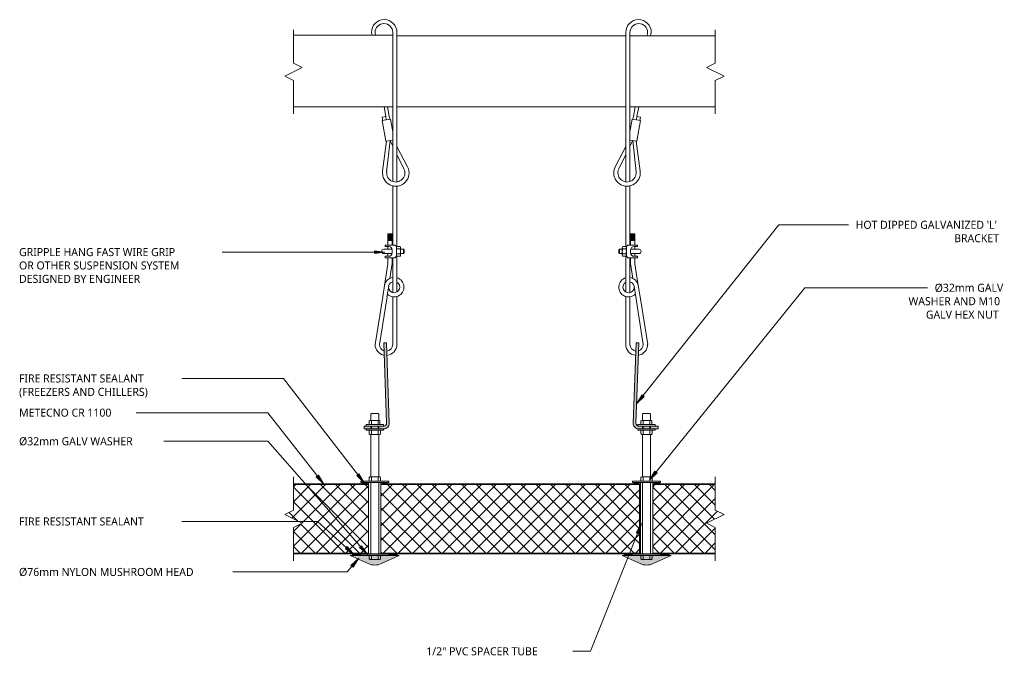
# Model space of a CAD drawing. Header units: millimetres. Extents: x -480 to 927, y -196 to 716.
import ezdxf

# ---------------------------------------------------------------- set-up
doc = ezdxf.new("R2010")
doc.units = ezdxf.units.MM
doc.linetypes.add('Dash', pattern=[6.35, 3.175, -3.175])
for name, color, linetype, lineweight in [('A-DETL', 90, 'Continuous', 13), ('A-DETL-GENF', 92, 'Continuous', 13), ('A-DETL-GENF-HDLN', 1, 'Dash', 13), ('G-ANNO-TEXT', 231, 'Continuous', 9)]:
    doc.layers.add(name, color=color, linetype=linetype, lineweight=lineweight)
doc.styles.add('Yu Gothic', font='Yu Gothic.ttf', dxfattribs={"height": 11.5})

# ---------------------------------------------------------------- blocks, each defined once
blk = doc.blocks.new('Galvanized Wire Rope with Loop end - Galvanized Wire Rope with Loop end-5568145-02 CEILING SUSPENSION 1')
at = {"layer": 'A-DETL-GENF'}
for p, q in [((250.8, -225.7), (250.8, -220.7)), ((256.8, -225.3), (256.8, -220.7)), ((250.8, -232), (250.8, -290.5)), ((256.8, -231.4), (256.8, -290.5)), ((236.2, -246.7), (241.9, -289.6)), ((242.1, -245.6), (246.9, -290.5)), ((256.8, -270.3), (266.7, -250)), ((256.8, -281.9), (271.9, -253)), ((235.7, -319), (241, -289.4)), ((241, -289.4), (250.8, -291.2)), ((246.9, -290.5), (250.8, -282.5)), ((250.8, -290.5), (250.8, -324.9)), ((256.8, -290.5), (256.8, -324.9)), ((250.8, -302.8), (247.5, -321.1)), ((247.5, -321.1), (235.7, -319)), ((236.7, -319.2), (235.8, -324.1)), ((241.6, -320), (240.8, -324.9)), ((246.6, -320.9), (245.9, -324.9)), ((235.8, -324.1), (240.8, -324.9)), ((240.8, -324.9), (238.4, -338.8)), ((245.9, -324.9), (243.5, -338.8)), ((250.8, -324.9), (250.8, -338.8)), ((256.8, -324.9), (256.8, -338.8)), ((221.3, -440.3), (220.5, -445.1)), ((226.4, -440.3), (225.6, -445.1)), ((250.8, -440.3), (250.8, -445.1)), ((256.8, -440.3), (256.8, -445.1))]:
    blk.add_line(p, q, dxfattribs=at)
for centre, radius, start, end in [((255.1, -244.2), 19, 332.3259, 187.5859), ((255.1, -244.2), 13, 333.8988, 186.013), ((238.6, -445.1), 18.2, 180, 0), ((238.2, -445.1), 12.6, 180, 360)]:
    blk.add_arc(centre, radius, start, end, dxfattribs=at)
blk = doc.blocks.new('Galvanized Wire Rope - Galvanized Wire Rope-5568648-02 CEILING SUSPENSION 1')
at = {"layer": 'A-DETL-GENF'}
for p, q in [((-1.5, 17.3), (-1.5, 99.5)), ((4.5, 15.2), (4.5, 99.5)), ((-2.3, 33.3), (-8.3, 33.3)), ((-8.3, 33.3), (-8.3, 17.3)), ((-8.3, 32), (-2.3, 32)), ((-8.3, 30.7), (-2.3, 30.7)), ((-8.3, 29.4), (-2.3, 29.4)), ((-2.3, 17.3), (-2.3, 33.3)), ((-8.3, 28.1), (-2.3, 28.1)), ((-8.3, 26.8), (-2.3, 26.8)), ((-8.3, 25.4), (-2.3, 25.4)), ((-8.3, 24.1), (-2.3, 24.1)), ((-8.3, 15.3), (-8.3, 11.3)), ((-8.3, 5.3), (-8.3, 1.3)), ((4.5, -49.7), (4.5, 1.4)), ((-13.3, -40.6), (-8.3, -9.3)), ((-8.3, -0.7), (-8.3, -9.3)), ((-5.6, -30.2), (-2.3, -9.2)), ((-2.3, -9.2), (-2.3, -0.7)), ((-1.5, -50.5), (-1.5, -0.7)), ((-13.3, -40.6), (-15.9, -56.6)), ((-7.3, -41.2), (-9.8, -56.6)), ((4.5, -124.7), (4.5, -56.2)), ((-15.9, -56.6), (-26.8, -124.7)), ((-20.5, -124.7), (-9.7, -56.5)), ((-1.5, -124.7), (-1.5, -56.6))]:
    blk.add_line(p, q, dxfattribs=at)
for centre, radius, start, end in [((0.5, -42.8), 14, 98.1659, 171.0265), ((0.5, -42.8), 14, 226.2079, 73.3496), ((0.5, -42.8), 8, 184.066, 59.9053), ((0.5, -42.8), 8, 104.3928, 168.7565), ((-11.1, -124.7), 15.6, 180, 260.1563), ((-11, -124.7), 9.52, 180, 251.5937), ((-11, -124.7), 9.52, 276.3844, 0), ((-11.1, -124.7), 15.6, 275.0864, 0)]:
    blk.add_arc(centre, radius, start, end, dxfattribs=at)
blk = doc.blocks.new('Galvanized Wire Rope - Galvanized Wire Rope-5568649-02 CEILING SUSPENSION 1')
at = {"layer": 'A-DETL-GENF'}
for p, q in [((-15.9, 56.6), (-26.8, 124.7)), ((-20.5, 124.7), (-9.7, 56.5)), ((-1.5, 124.7), (-1.5, 56.6)), ((4.5, 124.7), (4.5, 56.2)), ((-13.3, 40.6), (-15.9, 56.6)), ((-7.3, 41.2), (-9.8, 56.6)), ((-1.5, 50.5), (-1.5, 0.7)), ((4.5, 49.7), (4.5, -1.4)), ((-13.3, 40.6), (-8.3, 9.3)), ((-5.6, 30.2), (-2.3, 9.2)), ((-8.3, 0.7), (-8.3, 9.3)), ((-2.3, 9.2), (-2.3, 0.7)), ((-8.3, -5.3), (-8.3, -1.3)), ((-8.3, -15.3), (-8.3, -11.3)), ((-8.3, -33.3), (-8.3, -17.3)), ((-8.3, -24.1), (-2.3, -24.1)), ((-8.3, -25.4), (-2.3, -25.4)), ((-8.3, -26.8), (-2.3, -26.8)), ((-8.3, -28.1), (-2.3, -28.1)), ((-2.3, -17.3), (-2.3, -33.3)), ((-1.5, -17.3), (-1.5, -99.5)), ((4.5, -15.2), (4.5, -99.5)), ((-8.3, -29.4), (-2.3, -29.4)), ((-8.3, -30.7), (-2.3, -30.7)), ((-8.3, -32), (-2.3, -32)), ((-2.3, -33.3), (-8.3, -33.3))]:
    blk.add_line(p, q, dxfattribs=at)
for centre, radius, start, end in [((-11.1, 124.7), 15.6, 98.4384, 180), ((-11, 124.7), 9.52, 106.0733, 180), ((-11, 124.7), 9.52, 360, 81.3147), ((-11.1, 124.7), 15.6, 360, 83.5237), ((0.5, 42.8), 14, 286.6504, 133.7921), ((0.5, 42.8), 8, 300.0947, 175.934), ((0.5, 42.8), 14, 188.9735, 261.8341), ((0.5, 42.8), 8, 191.2435, 255.6072)]:
    blk.add_arc(centre, radius, start, end, dxfattribs=at)
blk = doc.blocks.new('Gripplers - Gripple-5503479-02 CEILING SUSPENSION 1')
at = {"layer": 'A-DETL-GENF'}
for p, q in [((-10, 15.3), (-10, 17.3)), ((-10, 17.3), (4, 17.3)), ((-5, 15.3), (-10, 15.3)), ((4, 17.3), (6, 15.3)), ((6, 15.3), (6, 1.3)), ((11.2, 15.2), (6.8, 15.2)), ((-0.1, 11.3), (-12, 11.3)), ((-12, 5.3), (-0.1, 5.3)), ((-10, 1.3), (-5, 1.3)), ((-10, -0.7), (-10, 1.3)), ((0, 6.3), (0, 10.3)), ((6, 1.3), (4, -0.7)), ((6, 11.8), (12, 11.8)), ((6, 4.9), (12, 4.9)), ((6.8, 1.4), (11.2, 1.4)), ((12, 13.5), (12, 3.1)), ((12, 11.3), (16, 11.3)), ((12, 11.3), (16, 11.3)), ((16, 5.3), (12, 5.3)), ((16, 5.3), (12, 5.3)), ((16, 11.3), (16, 5.3)), ((16, 11.3), (17, 10.3)), ((17, 6.3), (16, 5.3)), ((17, 10.3), (17, 6.3)), ((4, -0.7), (-10, -0.7))]:
    blk.add_line(p, q, dxfattribs=at)
for centre, radius, start, end in [((-5, 10.3), 5, 360, 90), ((8.3, 13.5), 2.25, 129.664, 231.1229), ((9.8, 13.5), 2.25, 309.664, 50.336), ((-12, 8.3), 3, 90, 270), ((-5, 6.3), 5, 270, 0), ((13.5, 8.3), 7.5, 152.6599, 207.5085), ((8.3, 3.1), 2.25, 129.664, 230.336), ((4.5, 8.3), 7.5, 332.4915, 27.5085), ((9.8, 3.1), 2.25, 309.664, 50.336)]:
    blk.add_arc(centre, radius, start, end, dxfattribs=at)
blk = doc.blocks.new('Gripplers - Gripple-5573541-02 CEILING SUSPENSION 1')
at = {"layer": 'A-DETL-GENF'}
for p, q in [((4, 0.7), (-10, 0.7)), ((-10, 0.7), (-10, -1.3)), ((6, -1.3), (4, 0.7)), ((-12, -5.3), (-0.1, -5.3)), ((-0.1, -11.3), (-12, -11.3)), ((-10, -1.3), (-5, -1.3)), ((0, -6.3), (0, -10.3)), ((6, -15.3), (6, -1.3)), ((6, -4.9), (12, -4.9)), ((6, -11.8), (12, -11.8)), ((6.8, -1.4), (11.2, -1.4)), ((12, -13.5), (12, -3.1)), ((16, -5.3), (12, -5.3)), ((16, -5.3), (12, -5.3)), ((12, -11.3), (16, -11.3)), ((12, -11.3), (16, -11.3)), ((16, -11.3), (16, -5.3)), ((17, -6.3), (16, -5.3)), ((16, -11.3), (17, -10.3)), ((17, -10.3), (17, -6.3)), ((-5, -15.3), (-10, -15.3)), ((-10, -15.3), (-10, -17.3)), ((-10, -17.3), (4, -17.3)), ((4, -17.3), (6, -15.3)), ((11.2, -15.2), (6.8, -15.2))]:
    blk.add_line(p, q, dxfattribs=at)
for centre, radius, start, end in [((-12, -8.3), 3, 90, 270), ((-5, -6.3), 5, 360, 90), ((-5, -10.3), 5, 270, 0), ((8.3, -3.1), 2.25, 129.664, 230.336), ((13.5, -8.3), 7.5, 152.4915, 207.3401), ((8.3, -13.5), 2.25, 128.8771, 230.336), ((9.8, -3.1), 2.25, 309.664, 50.336), ((4.5, -8.3), 7.5, 332.4915, 27.5085), ((9.8, -13.5), 2.25, 309.664, 50.336)]:
    blk.add_arc(centre, radius, start, end, dxfattribs=at)
blk = doc.blocks.new('Galvanized Wire Rope with Loop end - Galvanized Wire Rope with Loop end-5568144-02 CEILING SUSPENSION 1')
at = {"layer": 'A-DETL-GENF'}
for p, q in [((221.2, 440.9), (220.5, 445.1)), ((226.3, 440.9), (225.6, 445.1)), ((250.8, 440.9), (250.8, 445.1)), ((256.8, 440.3), (256.8, 445.1)), ((240.8, 324.9), (238.4, 338.8)), ((245.9, 324.9), (243.5, 338.8)), ((250.8, 324.9), (250.8, 338.8)), ((256.8, 324.9), (256.8, 338.8)), ((235.8, 324.1), (240.8, 324.9)), ((236.7, 319.2), (235.8, 324.1)), ((241.6, 320), (240.8, 324.9)), ((246.6, 320.9), (245.9, 324.9)), ((250.8, 290.5), (250.8, 324.9)), ((256.8, 290.5), (256.8, 324.9)), ((247.5, 321.1), (235.7, 319)), ((235.7, 319), (241, 289.4)), ((250.8, 302.8), (247.5, 321.1)), ((236.2, 246.7), (241.9, 289.6)), ((241, 289.4), (250.8, 291.2)), ((242.1, 245.6), (246.9, 290.5)), ((246.9, 290.5), (250.8, 282.5)), ((250.8, 232), (250.8, 290.5)), ((256.8, 231.4), (256.8, 290.5)), ((256.8, 281.9), (271.9, 253)), ((256.8, 270.3), (266.7, 250)), ((250.8, 225.7), (250.8, 220.7)), ((256.8, 225.3), (256.8, 220.7))]:
    blk.add_line(p, q, dxfattribs=at)
for centre, radius, start, end in [((238.6, 445.1), 18.2, 360, 180), ((238.2, 445.1), 12.6, 0, 180), ((255.1, 244.2), 19, 172.4141, 27.6741), ((255.1, 244.2), 13, 173.987, 26.1012)]:
    blk.add_arc(centre, radius, start, end, dxfattribs=at)
blk = doc.blocks.new('Fridge Freezer Panel_Vertical Section - 100mm-5833365-02 CEILING SUSPENSION 1')
at = {"layer": 'A-DETL-GENF'}
h = blk.add_hatch(dxfattribs=at)
h.set_pattern_fill('FP_1', color=256, style=0, pattern_type=2)
h.set_pattern_definition([(45, (101.648, 47.77), (-10.6066, 10.6066), []), (135, (101.648, 47.77), (-10.6066, -10.6066), [])])
h.paths.add_polyline_path([(119.9, 1), (119.9, 99), (12.5, 99), (12.5, 62.5), (0, 56.3), (25, 43.8), (12.5, 37.5), (12.5, 1), (25, 1)])
h = blk.add_hatch(color=256, dxfattribs=at)
h.paths.add_polyline_path([(119.9, 0), (119.9, 1), (12.5, 1), (12.5, 0)])
h.paths.add_polyline_path([(119.9, 99), (119.9, 100), (12.5, 100), (12.5, 99)])
for p, q in [((119.9, 100), (12.5, 100)), ((119.9, 99), (12.5, 99)), ((119.9, 99), (119.9, 100)), ((119.9, 99), (119.9, 1)), ((12.5, 1), (119.9, 1)), ((12.5, 0), (119.9, 0))]:
    blk.add_line(p, q, dxfattribs=at)
at = {"layer": 'A-DETL-GENF-HDLN'}
blk.add_line((119.9, 0), (119.9, 1), dxfattribs=at)
blk = doc.blocks.new('Fridge Freezer Panel_Vertical Section - 100mm-5867200-02 CEILING SUSPENSION 1')
at = {"layer": 'A-DETL-GENF'}
h = blk.add_hatch(color=256, dxfattribs=at)
h.paths.add_polyline_path([(369.6, 0), (369.6, 1), (0, 1), (0, 0), (117.2, 0)])
h.paths.add_polyline_path([(369.6, 99), (369.6, 100), (0, 100), (0, 99), (117.2, 99)])
h = blk.add_hatch(dxfattribs=at)
h.set_pattern_fill('FP_2', color=256, style=0, pattern_type=2)
h.set_pattern_definition([(45, (-35.991, 47.77), (-10.6066, 10.6066), []), (135, (-35.991, 47.77), (-10.6066, -10.6066), [])])
h.paths.add_polyline_path([(369.6, 1), (369.6, 99), (0, 99), (0, 1), (117.2, 1)])
for p, q in [((369.6, 100), (0, 100)), ((0, 100), (0, 99)), ((369.6, 99), (0, 99)), ((0, 99), (0, 1)), ((369.6, 99), (369.6, 100)), ((369.6, 99), (369.6, 1)), ((0, 1), (0, 0)), ((0, 1), (369.6, 1)), ((0, 0), (369.6, 0))]:
    blk.add_line(p, q, dxfattribs=at)
at = {"layer": 'A-DETL-GENF-HDLN'}
blk.add_line((369.6, 0), (369.6, 1), dxfattribs=at)
blk = doc.blocks.new('Fridge Freezer Panel_Vertical Section - 100mm-5833367-02 CEILING SUSPENSION 1')
at = {"layer": 'A-DETL-GENF'}
h = blk.add_hatch(color=256, dxfattribs=at)
h.paths.add_polyline_path([(89.4, 0), (89.4, 1), (0, 1), (0, 0)])
h.paths.add_polyline_path([(89.4, 99), (89.4, 100), (0, 100), (0, 99), (65.4, 99)])
h = blk.add_hatch(dxfattribs=at)
h.set_pattern_fill('FP_3', color=256, style=0, pattern_type=2)
h.set_pattern_definition([(45, (-424.445, 47.77), (-10.6066, 10.6066), []), (135, (-424.445, 47.77), (-10.6066, -10.6066), [])])
h.paths.add_polyline_path([(76.9, 1), (89.4, 1), (89.4, 37.5), (76.9, 43.8), (101, 55.8), (101, 56.7), (89.4, 62.5), (89.4, 99), (0, 99), (0, 1)])
for p, q in [((89.4, 100), (0, 100)), ((0, 100), (0, 99)), ((89.4, 99), (0, 99)), ((0, 99), (0, 1)), ((101, 56.7), (101, 55.8)), ((0, 1), (0, 0)), ((0, 1), (89.4, 1)), ((0, 0), (89.4, 0))]:
    blk.add_line(p, q, dxfattribs=at)
blk = doc.blocks.new('Break Line _M_ - Break Line _M_-5527294-02 CEILING SUSPENSION 1')
at = {"layer": 'A-DETL-GENF'}
for p, q in [((6.25, 12.5), (-6.25, -12.5)), ((12.5, 0), (6.25, 12.5)), ((-12.5, 0), (-60, 0)), ((-6.25, -12.5), (-12.5, 0)), ((60, 0), (12.5, 0))]:
    blk.add_line(p, q, dxfattribs=at)
blk = doc.blocks.new('Break Line _M_ - Break Line _M_-5527293-02 CEILING SUSPENSION 1')
at = {"layer": 'A-DETL-GENF'}
for p, q in [((-60, 0), (-12.5, 0)), ((-12.5, 0), (-6.25, 12.5)), ((-6.25, 12.5), (6.25, -12.5)), ((6.25, -12.5), (12.5, 0)), ((12.5, 0), (60, 0))]:
    blk.add_line(p, q, dxfattribs=at)
blk = doc.blocks.new('Break Line _M_ - Break Line _M_-5529127-02 CEILING SUSPENSION 1')
at = {"layer": 'A-DETL-GENF'}
for p, q in [((-60, 0), (-12.5, 0)), ((-12.5, 0), (-6.25, 12.5)), ((-6.25, 12.5), (6.25, -12.5)), ((6.25, -12.5), (12.5, 0)), ((12.5, 0), (60, 0))]:
    blk.add_line(p, q, dxfattribs=at)
blk = doc.blocks.new('Break Line _M_ - Break Line _M_-5525248-02 CEILING SUSPENSION 1')
at = {"layer": 'A-DETL-GENF'}
for p, q in [((6.25, 12.5), (-6.25, -12.5)), ((12.5, 0), (6.25, 12.5)), ((-12.5, 0), (-60, 0)), ((-6.25, -12.5), (-12.5, 0)), ((60, 0), (12.5, 0))]:
    blk.add_line(p, q, dxfattribs=at)
blk = doc.blocks.new('Nylon Mushroom Head with 40mm Washer and M10 ZP Hex Nut - Nylon Mushroom Head plus-5654450-02 CEILING SUSPENSION 1')
at = {"layer": 'A-DETL-GENF'}
for p, q in [((-180.6, 11.7), (-180.6, -28.3)), ((-178.7, 11.7), (-180.6, 11.7)), ((-178.7, -28.3), (-178.7, 11.7)), ((-76.7, 0.6), (-178.7, 0.6)), ((-76.7, 11.7), (-76.7, -28.3)), ((-74.6, 11.7), (-76.7, 11.7)), ((-74.6, -28.3), (-74.6, 11.7)), ((-2.1, -20.8), (-2.1, 4.2)), ((-2.1, 4.2), (0, 4.2)), ((0, 4.2), (0, -20.8)), ((4, 4.2), (4, -20.8)), ((6.1, 4.2), (4, 4.2)), ((6.1, -20.8), (6.1, 4.2)), ((-186.6, -1.3), (-186.6, -15.3)), ((-180.6, -3.5), (-186.6, -3.5)), ((-180.6, -13.1), (-186.6, -13.1)), ((-180.6, -0.3), (-185.6, -0.3)), ((-76.7, -2.5), (-178.7, -2.5)), ((-74.6, -0.3), (-69.7, -0.3)), ((-74.6, -3.6), (-68.7, -3.6)), ((-74.6, -13.1), (-68.7, -13.1)), ((-68.7, -1.3), (-68.7, -15.3)), ((-7.9, -2.5), (-68.7, -2.5)), ((-7.9, -1.3), (-7.9, -15.3)), ((-2.1, -3.6), (-7.9, -3.6)), ((-2.1, -13.1), (-7.9, -13.1)), ((-2.1, -0.3), (-6.9, -0.3)), ((0, -2.5), (4, -2.5)), ((0, -3.6), (4, -3.6)), ((0, -13.1), (4, -13.1)), ((6.1, -0.3), (10.9, -0.3)), ((6.1, -3.6), (11.9, -3.6)), ((6.1, -13.1), (11.9, -13.1)), ((11.9, -1.3), (11.9, -14.7)), ((11.9, -2.5), (21, -2.5)), ((21, -2.5), (21.7, -3.6)), ((21, -14.1), (21.7, -13.1)), ((21.7, -13.1), (21.7, -3.6)), ((-180.6, -16.3), (-185.6, -16.3)), ((-76.7, -14.1), (-178.7, -14.1)), ((-178.7, -17.2), (-76.7, -17.2)), ((-74.6, -16.3), (-69.7, -16.3)), ((-7.9, -14.1), (-68.7, -14.1)), ((-2.1, -16.3), (-6.9, -16.3)), ((0, -20.8), (-2.1, -20.8)), ((0, -14.1), (4, -14.1)), ((4, -20.8), (6.1, -20.8)), ((6.1, -15.7), (10.9, -15.7)), ((11.9, -14.1), (21, -14.1)), ((-180.6, -28.3), (-178.7, -28.3)), ((-76.7, -28.3), (-74.6, -28.3))]:
    blk.add_line(p, q, dxfattribs=at)
for centre, start, end in [((-185.6, -1.3), 90, 180), ((-69.7, -1.3), 0, 90), ((-6.9, -1.3), 90, 180), ((10.9, -1.3), 360, 90), ((-185.6, -15.3), 180, 270), ((-69.7, -15.3), 270, 0), ((-6.9, -15.3), 180, 270), ((10.9, -14.7), 270, 0)]:
    blk.add_arc(centre, 1, start, end, dxfattribs=at)

msp = doc.modelspace()

# ---------------------------------------------------------------- hatches: boundary and pattern name
at = {"layer": 'A-DETL-GENF'}
for points in [[(11.9, 130.9), (39.9, 130.9), (41.8, 131.2), (43.5, 131.8), (45.1, 132.8), (46.3, 134.2), (47.3, 135.8), (47.8, 137.6), (47.9, 139.4), (43.9, 254), (39.9, 253.9), (43.9, 139.2), (43.9, 138.3), (43.6, 137.4), (43.1, 136.6), (42.5, 135.9), (41.7, 135.4), (40.8, 135.1), (39.9, 134.9), (11.9, 134.9)], [(404.4, 130.8), (432.4, 130.8), (432.4, 134.8), (404.4, 134.8), (403.5, 135), (402.6, 135.3), (401.9, 135.8), (401.2, 136.5), (400.8, 137.3), (400.5, 138.2), (400.4, 139.1), (404.5, 253.8), (400.5, 253.9), (396.5, 139.3), (396.6, 137.5), (397.1, 135.7), (398, 134.1), (399.3, 132.7), (400.8, 131.7), (402.6, 131.1)], [(15.9, 52.2), (15.9, 54.2), (9.1, 54.2), (9.1, 52.2)], [(44.9, 52.2), (44.9, 54.2), (38.4, 54.2), (38.4, 52.2)], [(404.3, 52.2), (404.3, 54.2), (398.1, 54.2), (398.1, 52.2)], [(434, 52.2), (434, 54.2), (426.9, 54.2), (426.9, 52.2)], [(27.1, -63.8), (32, -63.3), (36.6, -61.7), (62.1, -50), (-7.9, -50), (17.6, -61.7), (22.3, -63.3)], [(5.9, -50), (5.9, -47.8), (-4.9, -47.8), (-4.9, -50)], [(59.1, -50), (59.1, -47.8), (48.4, -47.8), (48.4, -50)], [(415.7, -63.8), (420.6, -63.3), (425.2, -61.7), (450.7, -50), (380.7, -50), (406.3, -61.7), (410.9, -63.3)], [(394.5, -50), (394.5, -47.8), (383.8, -47.8), (383.8, -50)], [(437, -50), (447.7, -50), (447.7, -47.8), (437, -47.8)]]:
    msp.add_hatch(color=9, dxfattribs=at).paths.add_polyline_path(points)
at = {"layer": 'G-ANNO-TEXT'}
for points in [[(41.6, 383.3), (26.6, 385.3), (26.6, 381.3)], [(401.3, 166.5), (412.2, 177), (409.1, 179.5)], [(419.8, 57.7), (430.7, 68.1), (427.6, 70.6)], [(-45.8, 51.8), (-53.4, 64.9), (-56.5, 62.4)], [(12, 53.6), (4.4, 66.6), (1.3, 64.2)], [(408.3, -4.5), (400.9, -17.7), (404.6, -19.1)], [(-2.4, -49), (-12.2, -37.5), (-14.9, -40.4)], [(16.5, -48.9), (8.1, -36.3), (5.2, -38.9)], [(4.3, -54.1), (-6.9, -64.3), (-3.9, -66.8)]]:
    msp.add_hatch(color=7, dxfattribs=at).paths.add_polyline_path(points)

# ---------------------------------------------------------------- linework, layer by layer
at = {"layer": 'A-DETL'}
for p, q in [((52.8, 693.4), (-89.1, 693.4)), ((52.8, 591.3), (52.8, 693.4)), ((385.9, 692.8), (58.8, 692.8)), ((58.8, 692.8), (58.8, 591.3)), ((385.9, 591.3), (385.9, 692.8)), ((391.9, 692.8), (391.9, 591.3)), ((513.8, 692.8), (391.9, 692.8)), ((-89.1, 591.3), (52.8, 591.3)), ((58.8, 591.3), (385.9, 591.3)), ((391.9, 591.3), (513.8, 591.3)), ((43.9, 254), (39.9, 253.9)), ((39.9, 253.9), (43.9, 139.2)), ((47.9, 139.4), (43.9, 254)), ((400.5, 253.9), (396.5, 139.3)), ((400.4, 139.1), (404.5, 253.8)), ((404.5, 253.8), (400.5, 253.9)), ((11.9, 134.9), (11.9, 130.9)), ((39.9, 134.9), (11.9, 134.9)), ((11.9, 130.9), (39.9, 130.9)), ((432.4, 134.8), (404.4, 134.8)), ((404.4, 130.8), (432.4, 130.8)), ((432.4, 130.8), (432.4, 134.8)), ((15.9, 54.2), (9.1, 54.2)), ((9.1, 54.2), (9.1, 52.2)), ((15.9, 52.2), (15.9, 54.2)), ((38.4, 54.2), (38.4, 52.2)), ((44.9, 54.2), (38.4, 54.2)), ((44.9, 52.2), (44.9, 54.2)), ((404.3, 54.2), (398.1, 54.2)), ((398.1, 54.2), (398.1, 52.2)), ((404.3, 52.2), (404.3, 54.2)), ((426.9, 54.2), (426.9, 52.2)), ((434, 54.2), (426.9, 54.2)), ((434, 52.2), (434, 54.2)), ((-4.9, -50), (-7.9, -50)), ((-7.9, -50), (17.6, -61.7)), ((-4.9, -47.8), (-4.9, -50)), ((-4.9, -50), (5.9, -50)), ((5.9, -50), (5.9, -47.8)), ((48.4, -50), (5.9, -50)), ((36.6, -61.7), (62.1, -50)), ((48.4, -47.8), (48.4, -50)), ((48.4, -50), (59.1, -50)), ((59.1, -50), (59.1, -47.8)), ((62.1, -50), (59.1, -50)), ((380.7, -50), (406.3, -61.7)), ((383.8, -50), (380.7, -50)), ((383.8, -47.8), (383.8, -50)), ((383.8, -50), (394.5, -50)), ((394.5, -50), (394.5, -47.8)), ((437, -50), (394.5, -50)), ((425.2, -61.7), (450.7, -50)), ((437, -47.8), (437, -50)), ((437, -50), (447.7, -50)), ((447.7, -50), (447.7, -47.8)), ((450.7, -50), (447.7, -50))]:
    msp.add_line(p, q, dxfattribs=at)
for centre, radius, start, end in [((39.9, 138.9), 8, 270, 3.4142), ((39.9, 138.9), 4, 270, 4), ((404.4, 138.8), 8, 176.5858, 270), ((404.4, 138.8), 4, 176, 270), ((27.1, -41.2), 22.6, 245.2249, 294.7751), ((415.7, -41.2), 22.6, 245.2249, 294.7751)]:
    msp.add_arc(centre, radius, start, end, dxfattribs=at)
at = {"layer": 'G-ANNO-TEXT', "color": 7}
for p, q in [((401.3, 166.5), (604.8, 422.5)), ((604.8, 422.5), (694.7, 422.5)), ((694.7, 422.5), (704.3, 422.5)), ((-222, 383.6), (-234, 383.6)), ((41.6, 383.3), (-222, 383.6)), ((41.6, 383.3), (26.6, 385.3)), ((26.6, 385.3), (26.6, 381.3)), ((26.6, 381.3), (41.6, 383.3)), ((419.8, 57.7), (641.6, 332.5)), ((641.6, 332.5), (750.8, 332.5)), ((750.8, 332.5), (817.2, 332.5)), ((-152.5, 203), (-281.6, 203)), ((-103.5, 203), (-152.5, 203)), ((12, 53.6), (-103.5, 203)), ((409.1, 179.5), (401.3, 166.5)), ((401.3, 166.5), (412.2, 177)), ((412.2, 177), (409.1, 179.5)), ((-275.4, 154), (-335.5, 154)), ((-125.6, 154), (-275.4, 154)), ((-45.8, 51.8), (-125.6, 154)), ((-302.5, 113.2), (-302.8, 113.2)), ((-125.6, 113.2), (-302.5, 113.2)), ((16.5, -48.9), (-125.6, 113.2)), ((427.6, 70.6), (419.8, 57.7)), ((430.7, 68.1), (427.6, 70.6)), ((-53.4, 64.9), (-56.5, 62.4)), ((-56.5, 62.4), (-45.8, 51.8)), ((-45.8, 51.8), (-53.4, 64.9)), ((4.4, 66.6), (1.3, 64.2)), ((1.3, 64.2), (12, 53.6)), ((12, 53.6), (4.4, 66.6)), ((419.8, 57.7), (430.7, 68.1)), ((-281.3, -1.5), (-281.6, -1.5)), ((-54.9, -1.5), (-281.3, -1.5)), ((-2.4, -49), (-54.9, -1.5)), ((408.3, -4.5), (335.5, -187.1)), ((408.3, -4.5), (400.9, -17.7)), ((404.6, -19.1), (408.3, -4.5)), ((400.9, -17.7), (404.6, -19.1)), ((-12.2, -37.5), (-14.9, -40.4)), ((-14.9, -40.4), (-2.4, -49)), ((-2.4, -49), (-12.2, -37.5)), ((8.1, -36.3), (5.2, -38.9)), ((5.2, -38.9), (16.5, -48.9)), ((16.5, -48.9), (8.1, -36.3)), ((4.3, -54.1), (-12.2, -73.7)), ((4.3, -54.1), (-6.9, -64.3)), ((-3.9, -66.8), (4.3, -54.1)), ((-6.9, -64.3), (-3.9, -66.8)), ((-179.7, -73.7), (-221.4, -73.7)), ((-12.2, -73.7), (-179.7, -73.7)), ((335.5, -187.1), (281, -187.1))]:
    msp.add_line(p, q, dxfattribs=at)

# ---------------------------------------------------------------- block references
at = {"layer": 'A-DETL-GENF'}
for name, p in [('Galvanized Wire Rope with Loop end - Galvanized Wire Rope with Loop end-5568144-02 CEILING SUSPENSION 1', (-198, 252.5)), ('Galvanized Wire Rope - Galvanized Wire Rope-5568648-02 CEILING SUSPENSION 1', (54.3, 376.2)), ('Gripplers - Gripple-5503479-02 CEILING SUSPENSION 1', (52, 376.2)), ('Fridge Freezer Panel_Vertical Section - 100mm-5833365-02 CEILING SUSPENSION 1', (-101.6, -47.8)), ('Fridge Freezer Panel_Vertical Section - 100mm-5867200-02 CEILING SUSPENSION 1', (36, -47.8)), ('Fridge Freezer Panel_Vertical Section - 100mm-5833367-02 CEILING SUSPENSION 1', (424.4, -47.8))]:
    msp.add_blockref(name, p, dxfattribs=at)
for name, p, rotation in [('Galvanized Wire Rope with Loop end - Galvanized Wire Rope with Loop end-5568145-02 CEILING SUSPENSION 1', (642.7, 252.5), 180), ('Break Line _M_ - Break Line _M_-5527293-02 CEILING SUSPENSION 1', (-89.1, 641.2), 89.99999999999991), ('Break Line _M_ - Break Line _M_-5527294-02 CEILING SUSPENSION 1', (513.8, 641.2), 90.0000000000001), ('Galvanized Wire Rope - Galvanized Wire Rope-5568649-02 CEILING SUSPENSION 1', (390.4, 376.2), 180), ('Gripplers - Gripple-5573541-02 CEILING SUSPENSION 1', (392.8, 376.2), 180), ('Nylon Mushroom Head with 40mm Washer and M10 ZP Hex Nut - Nylon Mushroom Head plus-5654450-02 CEILING SUSPENSION 1', (18.8, 130.9), 90.0000000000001), ('Nylon Mushroom Head with 40mm Washer and M10 ZP Hex Nut - Nylon Mushroom Head plus-5654450-02 CEILING SUSPENSION 1', (407.3, 130.9), 90.0000000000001), ('Break Line _M_ - Break Line _M_-5525248-02 CEILING SUSPENSION 1', (-89.1, 2.2), 269.9999999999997), ('Break Line _M_ - Break Line _M_-5529127-02 CEILING SUSPENSION 1', (513.8, 2.2), 270.0000000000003)]:
    msp.add_blockref(name, p, dxfattribs=dict(at, rotation=rotation))

# ---------------------------------------------------------------- texts
at = {"layer": 'G-ANNO-TEXT', "color": 7, "char_height": 11.5, "attachment_point": 1, "style": 'Yu Gothic', "bg_fill": 3, "box_fill_scale": 1.25, "bg_fill_color": 9, "bg_fill_true_color": 13158600, "bg_fill_transparency": 0}
for s, insert, width in [("HOT DIPPED GALVANIZED 'L' ", (714.4, 428.3), 254.135), ('BRACKET', (855.3, 409.1), 83.375), ('GRIPPLE HANG FAST WIRE GRIP ', (-481.3, 389.3), 287.405), ('OR OTHER SUSPENSION SYSTEM ', (-481.3, 370.2), 296.224), ('DESIGNED BY ENGINEER', (-481.3, 351), 218.861), ('Ø32mm GALV ', (827.4, 338.3), 117.046), ('GALV HEX NUT', (814.8, 299.9), 132.278), ('FIRE RESISTANT SEALANT', (-481.3, 208.7), 229.683), ('METECNO CR 1100', (-481.3, 159.8), 164.346), ('Ø32mm GALV WASHER ', (-481.3, 118.9), 204.029), ('FIRE RESISTANT SEALANT', (-481.3, 4.3), 229.683), ('Ø76mm NYLON MUSHROOM HEAD', (-481.3, -67.9), 302.637), ('1/2" PVC SPACER TUBE', (100.7, -181.3), 206.435)]:
    msp.add_mtext(s, dxfattribs=dict(at, insert=insert, width=width))

# ---------------------------------------------------------------- next in the draw order: texts
for s, insert, width in [('WASHER AND M10 ', (790, 319.1), 162.342), ('(FREEZERS AND CHILLERS)', (-481.3, 189.5), 241.308)]:
    msp.add_mtext(s, dxfattribs=dict(at, insert=insert, width=width))

doc.saveas('drawing.dxf')
